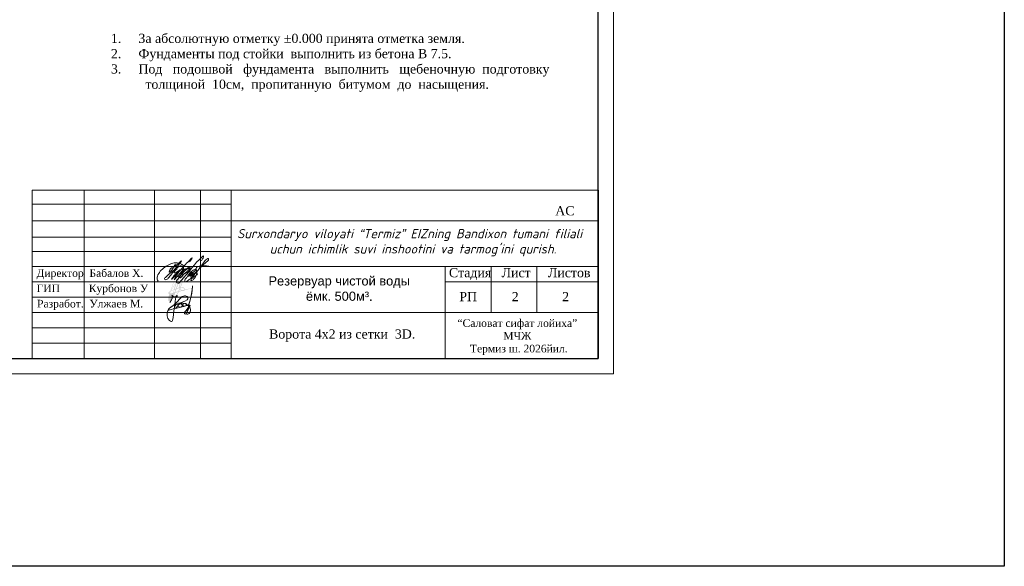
# Model space of a CAD drawing. Header units: inches. Extents: x 6778 to 7415, y 45 to 1090.
# Tile 19 of 41: x 7094 to 7415, y 45 to 224. Entities that reach past the tile are written whole.
import ezdxf

# ---------------------------------------------------------------- set-up
doc = ezdxf.new("R2010")
doc.units = ezdxf.units.IN
doc.header["$MEASUREMENT"] = 0
for name, color, linetype in [('(002) Рамка', 7, 'Continuous'), ('Водопровод 1', 7, 'Continuous'), ('Водопровод 2', 7, 'Continuous'), ('Канализация 2', 7, 'Continuous'), ('Рамка', 7, 'Continuous'), ('Сабзипоя', 7, 'Continuous')]:
    doc.layers.add(name, color=color, linetype=linetype)
doc.styles.add('Arial', font='arial.ttf')
doc.styles.add('NSI4', font='times.ttf', dxfattribs={"height": 300})
doc.styles.add('TIEMS', font='times.ttf')

msp = doc.modelspace()

# ---------------------------------------------------------------- hatches: boundary and pattern name
h = msp.add_hatch(color=256)
h.dxf.hatch_style = 1
h.paths.add_polyline_path([(7142.066, 132.811, 0.1262508), (7142.165, 132.288, 0.4193589), (7142.469, 132.224, 0.0278241), (7142.968, 132.732, 0.3725668), (7143.249, 132.671, 0.0744506), (7143.698, 133.192, 0.1762649), (7143.842, 133.045, 0.2381483), (7144.134, 133.139, 0.070359), (7145.205, 134.614), (7145.491, 135.229), (7146.14, 135.416), (7146.528, 135.508, 0.1285859), (7146.906, 135.47, 0.1100403), (7147.331, 135.612, 0.0952032), (7147.453, 135.729), (7147.956, 135.849), (7150.021, 136.514), (7147.908, 136.038), (7147.525, 135.947, 0.1570642), (7147.374, 136.352, 0.1098425), (7147.088, 136.66, 0.0941377), (7146.572, 136.829, 0.0581307), (7146.173, 136.811), (7146.563, 137.756), (7147.062, 139.293), (7147.285, 140.052, 0.0929271), (7147.321, 140.443, 0.7179445), (7147.031, 140.506, 0.0455168), (7146.015, 138.31, 0.0568013), (7145.729, 137.364, 0.0889927), (7145.74, 136.676), (7144.858, 136.364), (7145.38, 137.826, 0.1256115), (7145.692, 139.057, 0.028403), (7145.667, 139.288, 0.5525631), (7145.356, 139.377, 0.053921), (7145.134, 139.064, 0.0604641), (7144.41, 137.509), (7143.917, 136.025), (7143.084, 135.627), (7143.219, 135.972, 0.00753), (7143.446, 136.326), (7144.313, 137.709, 0.0638362), (7144.79, 138.88, 0.0703583), (7144.876, 139.658, 0.6062263), (7144.572, 139.794, 0.0763548), (7143.867, 138.417, 0.0488872), (7143.071, 136.103, -0.0171647), (7142.526, 135.333), (7142.364, 135.234), (7142.077, 135.032, 0.4383307), (7142.08, 134.715, 0.0958676), (7142.324, 134.618, 0.011487), (7142.473, 134.605, 0.018535), (7142.139, 133.578, 0.0144567)])
h.paths.add_polyline_path([(7144.189, 134.827), (7144.241, 134.981), (7144.257, 134.985, -0.0069687)], flags=16)
h.paths.add_polyline_path([(7142.14, 134.956), (7142.418, 135.151), (7142.589, 135.256, -0.011429), (7142.193, 134.763, -0.5668289)], flags=16)
h.paths.add_polyline_path([(7142.614, 134.697), (7142.903, 135.432), (7143.995, 135.953), (7143.897, 135.656), (7143.551, 134.816), (7143.521, 134.809, -0.0729591)], flags=16)
h.paths.add_polyline_path([(7142.593, 135.259, 0.0166532), (7143.128, 136.009), (7142.9, 135.431), (7142.775, 135.371)], flags=16)
h.paths.add_polyline_path([(7142.354, 134.811, 0.0158357), (7142.547, 134.796), (7142.552, 134.811, -0.1010979)], flags=16)
h.paths.add_polyline_path([(7142.755, 134.794), (7142.979, 135.361), (7143.832, 135.768), (7143.806, 135.69), (7143.48, 134.898, -0.0601848)], flags=0)
h.paths.add_polyline_path([(7143.128, 132.922, 0.0437798), (7143.755, 133.85), (7143.618, 133.443, -0.08725), (7143.168, 132.86, -1.2616524), (7143.124, 132.879, -0.0002215)], flags=16)
h.paths.add_polyline_path([(7143.715, 134.955), (7143.989, 135.622), (7144.075, 135.88), (7144.494, 136.028), (7144.167, 135.065)], flags=16)
h.paths.add_polyline_path([(7143.137, 136.026), (7143.182, 136.142, -0.0477082), (7143.959, 138.381, -0.0722291), (7144.602, 139.665, -0.9106759), (7144.777, 139.645, -0.0807738), (7144.662, 138.787, -0.0574093), (7144.228, 137.76), (7143.362, 136.378, -0.0075523)], flags=16)
h.paths.add_polyline_path([(7144.313, 134.899), (7144.52, 134.949), (7145.242, 135.158), (7145.03, 134.701, -0.0696064), (7144.004, 133.285, -0.199512), (7143.903, 133.236, -0.2918813), (7143.87, 133.345)], flags=16)
h.paths.add_polyline_path([(7143.418, 136.649, -0.0367022), (7144.049, 138.346, -0.072489), (7144.681, 139.609, 0.3316102), (7144.677, 139.726, -0.0888936), (7144.569, 138.815, -0.0573204), (7144.145, 137.809)], flags=0)
h.paths.add_polyline_path([(7144.774, 136.127), (7145.835, 136.502), (7145.57, 135.862), (7145.352, 135.392), (7144.415, 135.123)], flags=16)
h.paths.add_polyline_path([(7144.153, 136.115), (7144.595, 137.448, -0.0606541), (7145.303, 138.965, -0.0487256), (7145.478, 139.219, 0.2034911), (7145.501, 139.292, 0.3085655), (7145.493, 139.182, -0.1326643), (7145.236, 137.972), (7145.037, 137.445), (7145.128, 137.699), (7144.573, 136.264)], flags=16)
h.paths.add_polyline_path([(7145.6, 135.464), (7145.749, 135.783), (7145.909, 136.171, 0.0931386), (7146.293, 135.653), (7146.091, 135.605)], flags=16)
h.paths.add_polyline_path([(7146.553, 136.634, -0.0910522), (7146.985, 136.493, -0.1112488), (7147.212, 136.242, -0.1827008), (7147.33, 135.9), (7146.528, 135.709, -0.0378138), (7146.355, 135.867, 0.0684101), (7146.464, 135.762, -0.0969355), (7146.098, 136.231, -0.0483338), (7145.968, 136.56, -0.0973165)], flags=16)
h.paths.add_polyline_path([(7145.943, 137.44, -0.0503741), (7146.197, 138.239, -0.0428752), (7147.128, 140.282, -0.051462), (7147.097, 140.107), (7146.876, 139.351), (7146.38, 137.823), (7145.928, 136.729, -0.1024167)], flags=16)

# ---------------------------------------------------------------- linework, layer by layer
at = {"linetype": 'ByBlock'}
msp.add_lwpolyline([(6777.929, 1090.206), (7415.437, 1090.206), (7415.437, 45.459), (6777.929, 45.459)], close=True, dxfattribs=at)
at = {"lineweight": 18, "elevation": 0}
msp.add_lwpolyline([(7142.642, 131.767), (7143.101, 132.549), (7143.353, 133.116), (7143.424, 133.47), (7143.441, 133.817), (7143.423, 133.921), (7143.371, 133.988), (7143.299, 134.024), (7143.407, 133.921), (7143.485, 133.853), (7143.671, 133.714), (7143.971, 133.579), (7144.179, 133.548), (7144.51, 133.543), (7144.665, 133.584), (7144.877, 133.652), (7144.976, 133.74), (7145.033, 133.817), (7145.038, 133.9), (7144.991, 133.967), (7144.919, 133.967), (7144.862, 133.936), (7144.815, 133.89), (7144.712, 133.745), (7144.644, 133.605), (7144.572, 133.352), (7144.468, 132.876), (7144.102, 130.359), (7143.943, 128.876), (7143.691, 126.81), (7143.506, 125.868), (7143.373, 125.629), (7143.174, 125.55), (7143.029, 125.55), (7142.777, 125.656), (7142.459, 125.881), (7141.969, 126.503), (7141.77, 127.311), (7141.757, 128.304), (7141.902, 129.033), (7142.181, 129.589), (7142.485, 129.92), (7143.545, 130.648), (7144.354, 131.257), (7145.242, 132.131), (7145.612, 132.688), (7146.249, 133.389), (7146.633, 133.707), (7147.017, 133.84), (7147.401, 133.919), (7147.666, 133.919), (7147.958, 133.84), (7148.369, 133.668), (7148.514, 133.429), (7148.514, 133.178), (7148.475, 132.926), (7148.249, 132.635), (7147.521, 132.145), (7146.116, 131.615), (7144.645, 131.165), (7143.863, 130.887), (7143.307, 130.503), (7142.459, 129.92), (7142.22, 129.589), (7142.145, 129.42), (7142.135, 129.331), (7142.166, 129.258), (7142.228, 129.222), (7142.317, 129.211), (7143.13, 129.425), (7143.703, 129.623), (7144.333, 129.878), (7144.752, 130.117), (7145.232, 130.597), (7145.379, 130.917), (7145.368, 131.072), (7145.3, 131.119), (7145.138, 131.172), (7144.964, 131.161), (7144.796, 131.119), (7144.686, 131.046), (7144.529, 130.936), (7144.403, 130.794), (7144.188, 130.474), (7144.12, 130.275), (7144.083, 130.076), (7144.13, 129.893), (7144.246, 129.819), (7144.408, 129.793), (7145.332, 129.971), (7146.228, 130.217), (7146.48, 130.364), (7146.632, 130.684), (7146.638, 130.831), (7146.632, 130.978), (7146.538, 131.093), (7146.438, 131.177), (7146.312, 131.24), (7146.076, 131.245), (7145.83, 131.193), (7145.667, 131.13), (7145.546, 131.067), (7145.431, 130.93), (7145.358, 130.784), (7145.347, 130.605), (7145.457, 130.406), (7145.652, 130.265), (7145.888, 130.244), (7146.333, 130.286), (7146.648, 130.328), (7147.209, 130.438), (7147.755, 130.595), (7147.949, 130.716), (7148.038, 130.862), (7148.049, 131.135), (7148.007, 131.261), (7147.871, 131.371), (7147.697, 131.408), (7147.425, 131.397), (7147.194, 131.339), (7146.942, 131.177), (7146.801, 130.967), (7146.785, 130.826), (7146.843, 130.689), (7146.968, 130.611), (7147.231, 130.511), (7147.519, 130.527), (7148.264, 130.7), (7148.608, 130.783), (7149.106, 132.089), (7149.457, 133.395), (7149.82, 135.159), (7149.955, 137.004), (7150.009, 137.165), (7150.022, 136.99), (7149.753, 134.688), (7148.635, 130.124), (7148.163, 128.508), (7148.029, 128.185), (7147.894, 127.983), (7147.773, 127.942), (7147.678, 127.942), (7147.503, 127.996), (7147.436, 128.091), (7147.409, 128.225), (7147.409, 128.427), (7147.597, 128.818), (7147.786, 129.02), (7149.2, 130.837), (7148.487, 129.06), (7148.231, 128.616), (7148.069, 128.36), (7147.948, 127.983), (7148.15, 127.889), (7148.5, 127.902), (7148.904, 128.158), (7149.241, 128.643), (7149.308, 129.006), (7149.308, 129.437), (7149.16, 130.151), (7148.594, 130.729), (7147.894, 131.214), (7146.883, 131.47), (7145.415, 131.551)], dxfattribs=at)
at = {"color": 0, "linetype": 'Continuous', "lineweight": 0}
for points in [[(7138.778, 138.752), (7138.494, 139.24), (7138.721, 140.727), (7139.8, 142.292), (7141.422, 143.602), (7144.955, 144.675), (7146.192, 144.369), (7147.044, 143.734), (7147.021, 142.837), (7146.465, 141.873), (7145.102, 140.295), (7143.976, 139.216), (7144.378, 139.942), (7145.938, 142.189), (7146.911, 143.246), (7148.454, 144.935), (7149.381, 145.884), (7149.895, 146.359), (7149.08, 145.069)], [(7144.395, 144.279), (7142.633, 141.758), (7142.529, 141.68), (7143.044, 142.938), (7143.343, 143.049), (7146.135, 145.165), (7146.287, 145.29), (7144.878, 143.372), (7143.127, 140.941), (7142.082, 139.711), (7141.27, 139.182), (7140.901, 139.389), (7141.374, 140.147), (7143.813, 142.207), (7146.482, 144.088)], [(7145.042, 142.633), (7144.205, 142.009), (7144.047, 141.622), (7144.102, 141.432), (7144.663, 141.582), (7145.414, 142.04), (7143.226, 139.34), (7145.911, 142.356), (7146.678, 142.656), (7147.302, 142.727), (7147.049, 142.135), (7146.615, 141.535), (7145.295, 140.264), (7145.145, 140.335), (7145.327, 140.548), (7147.002, 142.261), (7148.228, 142.886), (7149.002, 143.115), (7148.931, 142.673), (7147.809, 141.496), (7146.632, 140.352), (7146.221, 139.894), (7145.937, 139.759), (7145.85, 140.067), (7147.13, 141.078), (7148.394, 141.536), (7149.472, 141.764), (7149.764, 141.616), (7149.384, 141.017), (7148.571, 140.402), (7148.521, 140.539), (7148.758, 140.924), (7150.077, 142.22), (7150.931, 142.633), (7151.299, 142.672), (7150.788, 142.067), (7149.93, 141.359), (7149.43, 140.749), (7149.276, 140.458), (7149.298, 140.359), (7149.776, 140.589), (7150.996, 141.562), (7154.626, 145.008), (7155.278, 145.793), (7155.234, 146.065), (7154.742, 145.933), (7153.625, 144.747), (7150.423, 140.71), (7149.473, 139.734), (7148.726, 139.049), (7147.987, 138.609), (7147.539, 138.548), (7147.486, 138.979), (7147.82, 139.603), (7148.629, 140.332), (7149.878, 140.965), (7150.986, 141.36), (7151.461, 141.308), (7151.646, 141.035), (7151.276, 140.631), (7150.01, 139.743), (7149.588, 139.321), (7149.5, 139.014), (7149.632, 138.935), (7150.379, 139.321), (7151.021, 140.165), (7151.364, 141.132), (7151.461, 141.536), (7151.364, 142.213), (7151.215, 142.846), (7151.329, 143.145), (7151.848, 143.496), (7153.404, 143.751), (7154.609, 143.689), (7155.365, 143.566)], [(7152.904, 145.39), (7153.451, 146.254), (7153.613, 146.942), (7153.134, 146.625), (7147.741, 140.504), (7146.18, 138.76), (7145.2, 138.044), (7144.788, 138.233), (7145.281, 139.476), (7146.732, 141.271), (7147.884, 142.423), (7148.771, 142.885), (7149.355, 143.06), (7148.999, 142.567), (7147.387, 141.158)]]:
    msp.add_spline(points, degree=3, dxfattribs=at)
at = {"layer": 'Водопровод 1'}
msp.add_lwpolyline([(7282.627, 168.444), (7282.627, 113.444)], dxfattribs=at)
at = {"layer": 'Водопровод 2', "linetype": 'Continuous', "lineweight": 15}
msp.add_lwpolyline([(6867.627, 108.444), (7287.627, 108.444), (7287.627, 405.444), (6867.627, 405.444)], close=True, dxfattribs=at)
at = {"layer": 'Водопровод 2', "linetype": 'Continuous'}
msp.add_lwpolyline([(6887.627, 113.444), (7282.627, 113.444), (7282.627, 400.444), (6887.627, 400.444)], close=True, dxfattribs=at)
at = {"layer": 'Сабзипоя', "color": 0, "lineweight": 20}
for points in [[(7097.627, 168.444), (7282.627, 168.444), (7097.627, 168.444), (7097.627, 113.444)], [(7114.627, 113.444), (7114.627, 168.444)], [(7137.627, 113.444), (7137.627, 168.444)], [(7152.627, 113.444), (7152.627, 168.444)], [(7162.627, 113.444), (7162.627, 168.444)], [(7097.558, 163.852), (7162.627, 163.852)], [(7282.627, 158.444), (7097.627, 158.444)], [(7162.627, 153.036), (7097.627, 153.036)], [(7162.627, 148.444), (7097.627, 148.444)], [(7282.627, 143.444), (7097.627, 143.444)], [(7232.627, 113.444), (7232.627, 143.444)], [(7247.627, 128.444), (7247.627, 143.444)], [(7262.627, 128.444), (7262.627, 143.444)], [(7162.627, 138.444), (7097.627, 138.444)], [(7282.627, 138.444), (7232.627, 138.444)], [(7162.627, 133.444), (7097.627, 133.444)], [(7282.627, 128.444), (7097.627, 128.444)], [(7162.627, 123.444), (7097.627, 123.444)], [(7162.627, 118.444), (7097.627, 118.444)]]:
    msp.add_lwpolyline(points, close=True, dxfattribs=at)

# ---------------------------------------------------------------- texts
at = {"layer": '(002) Рамка', "insert": (7163.601, 155.744), "char_height": 3, "width": 117.50921, "attachment_point": 1}
msp.add_mtext('\\pi0.9671;{\\fISOCPEUR|b0|i1|c204|p34;Surxondaryo viloyati “Termiz” EIZning Bandixon tumani filiali \\P\\pi11.64551;uchun ichimlik suvi inshootini va tarmog’ini qurish.}', dxfattribs=at)
at = {"insert": (7123.333, 219.597), "char_height": 3, "width": 143.99752, "attachment_point": 1, "style": 'TIEMS'}
msp.add_mtext('\\pi-9,l9,t9;1.^IЗа абсолютную отметку ±0.000 принята отметка земля.\\P2.^IФундаменты под стойки  выполнить из бетона В 7.5.\\P3.^IПод   подошвой   фундамента   выполнить   щебеночную  подготовку   толщиной  10см,  пропитанную  битумом  до  насыщения.', dxfattribs=at)
at = {"color": 0, "linetype": 'ByBlock', "lineweight": 20, "insert": (7197.975, 140.283), "char_height": 3, "width": 51.66331, "attachment_point": 2}
msp.add_mtext('{\\fArial|b0|i0|c204|p34;\\C256;Резервуар чистой воды ёмк. 500м³\\fTimes New Roman|b0|i0|c204|p18;\\C0;.}', dxfattribs=at)
at = {"layer": 'Канализация 2', "lineweight": 0, "char_height": 2.5, "attachment_point": 4, "style": 'NSI4'}
for s, insert, width in [(' {\\H0.4x; }Директор  Бабалов Х.', (7097.693, 140.944), 40.88773), (' {\\H0.4x; }ГИП          Курбонов У', (7097.693, 135.944), 38.53508), ('Разработ.  Улжаев М.', (7099.19, 130.944), 33.91763)]:
    msp.add_mtext(s, dxfattribs=dict(at, insert=insert, width=width))
at = {"layer": 'Рамка', "color": 7, "linetype": 'Continuous', "lineweight": 9, "insert": (7256.218, 120.421), "char_height": 2.5, "width": 46.03876, "attachment_point": 5, "style": 'Arial'}
msp.add_mtext('{\\fTimes New Roman|b0|i0|c204|p18;\\C256;“Саловат сифат лойиха” MЧЖ\\P \\C7;Термиз ш. 2026йил.}', dxfattribs=at)
at = {"layer": 'Сабзипоя', "color": 0, "linetype": 'ByBlock', "lineweight": 20, "char_height": 3, "attachment_point": 1}
for s, insert, width in [('{\\fTimes New Roman|b0|i0|c204|p18;АС}', (7268.624, 163.218), 12.18881), ('{\\fTimes New Roman|b0|i0|c204|p18;Стадия   Лист     Листов}', (7233.857, 142.981), 51.23759), ('{\\fTimes New Roman|b0|i0|c204|p18;   РП          2}', (7233.857, 135.148), 51.23759), ('{\\fTimes New Roman|b0|i0|c204|p18;2}', (7270.871, 135.148), 2.061)]:
    msp.add_mtext(s, dxfattribs=dict(at, insert=insert, width=width))
at = {"layer": 'Сабзипоя', "lineweight": 15, "insert": (7198.942, 122.926), "char_height": 3, "width": 63.14957, "attachment_point": 2}
msp.add_mtext('{\\fTimes New Roman|b0|i0|c204|p18;Ворота 4х2 из сетки  3\\fTimes New Roman|b0|i0|c0|p18;D\\fTimes New Roman|b0|i0|c204|p18;.}', dxfattribs=at)

doc.saveas('drawing.dxf')
